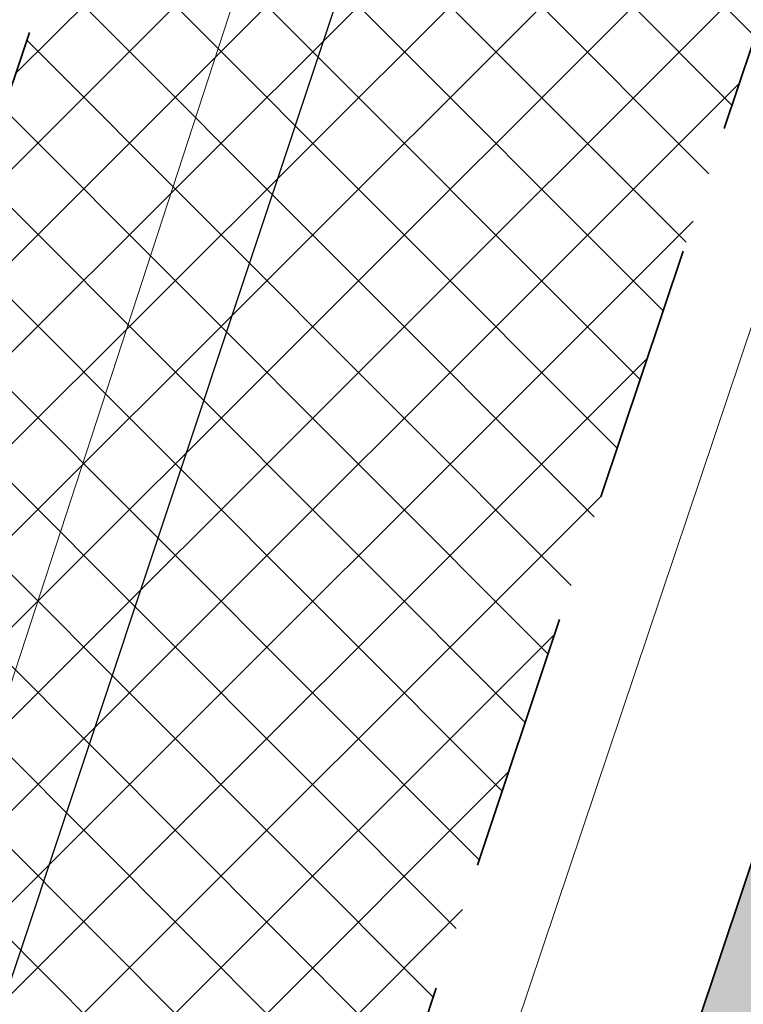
# Model space of a CAD drawing. Header units: metres. Extents: x 6599773 to 13199707, y 5688499 to 11377233.
# Tile 105 of 256: x 6599933.45 to 6599936.25, y 5688823.82 to 5688827.62. Entities that reach past the tile are written whole.
import ezdxf

# ---------------------------------------------------------------- set-up
doc = ezdxf.new("R2010")
doc.units = ezdxf.units.M
doc.header["$MEASUREMENT"] = 0
for name, pattern in [('1', [0]), ('BUG', [1.5, 1, -0.5]), ('GUK', [2, 1.5, -0.5])]:
    doc.linetypes.add(name, pattern=pattern)
for name, color, linetype, lineweight in [('_kolor chodnik', 50, '1', 0), ('_kolor zjazdy kostka', 7, '1', 0), ('_kolor ścieżka', 10, '1', 0), ('_kraweznik', 7, 'CONTINUOUS', 35), ('_obrzeze', 10, 'BUG', 35), ('AS__Nowe_granice', 140, 'CONTINUOUS', 30), ('Kontury', 90, 'GUK', 5), ('OTK_L_5', 7, 'CONTINUOUS', 5), ('OTZ_L_1', 7, 'CONTINUOUS', 5)]:
    doc.layers.add(name, color=color, linetype=linetype, lineweight=lineweight)
doc.layers.add('_kolor jezdnia', color=7, linetype='1', lineweight=0, true_color=0x00dbdb)
doc.layers.add('_kolor pobocze', color=7, linetype='1', lineweight=0, true_color=0xff66ff)
pattern_1 = [(45, (0, 0), (-0.1767766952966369, 0.1767766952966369), []), (135, (0, 0), (-0.1767766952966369, -0.1767766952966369), [])]

msp = doc.modelspace()

# ---------------------------------------------------------------- hatches: boundary and pattern name
at = {"layer": '_kolor chodnik'}
h = msp.add_hatch(dxfattribs=at)
h.set_pattern_fill('ANSI37', color=256, scale=2)
h.set_pattern_definition(pattern_1)
h.paths.add_polyline_path([(6599849.938171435, 5688542.085872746), (6599852.232147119, 5688548.938742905), (6599853.573135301, 5688548.489851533), (6599853.827082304, 5688549.248475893), (6599851.793849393, 5688549.929093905), (6599849.895278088, 5688548.982823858), (6599847.823506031, 5688542.793750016)])
edge = h.paths.add_edge_path()
edge.add_line((6600018.106075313, 5689087.454911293), (6600022.42781917, 5689091.229234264))
edge.add_line((6600022.42781917, 5689091.229234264), (6600020.233254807, 5689093.742094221))
edge.add_line((6600020.233254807, 5689093.742094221), (6600017.159471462, 5689091.057656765))
edge.add_arc((6600023.275194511, 5689085.3851404), 8.341433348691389, 137.1531559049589, 148.8016577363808)
edge.add_line((6600016.140105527, 5689089.706021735), (6600018.106075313, 5689087.454911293))
h.paths.add_polyline_path([(6600038.501784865, 5689187.592294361), (6600037.906968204, 5689187.700586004), (6600037.63829624, 5689186.224843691), (6600038.240083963, 5689186.115282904)])
h.paths.add_polyline_path([(6600069.098302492, 5689360.276020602), (6600068.321239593, 5689360.413462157), (6600068.064048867, 5689358.936495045), (6600068.836639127, 5689358.799546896)])
h.paths.add_polyline_path([(6600082.393785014, 5689362.950258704), (6600082.941124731, 5689366.103121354), (6600081.481377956, 5689366.361351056), (6600080.923159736, 5689363.210828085)])
h.paths.add_polyline_path([(6600074.022236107, 5689388.065861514), (6600072.983907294, 5689388.249860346), (6600072.723374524, 5689386.77253894), (6600073.760538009, 5689386.588865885)])
h.paths.add_polyline_path([(6600105.613104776, 5689486.405659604), (6600106.749499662, 5689489.711933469), (6600105.298891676, 5689490.233346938), (6600104.143487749, 5689486.917306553)], flags=17)
h.paths.add_polyline_path([(6600132.519778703, 5689678.737346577), (6600131.761827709, 5689678.896110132), (6600131.444670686, 5689677.429261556), (6600132.212256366, 5689677.269208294)])
h.paths.add_polyline_path([(6600156.649397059, 5689798.7449027), (6600156.48800471, 5689797.958860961), (6600157.450195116, 5689797.757316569), (6600157.615023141, 5689798.542205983)])
h.paths.add_polyline_path([(6600189.055358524, 5689948.643107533), (6600187.902868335, 5689948.884512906), (6600187.600024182, 5689947.417400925), (6600188.748131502, 5689947.176379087)])
edge = h.paths.add_edge_path()
edge.add_line((6600204.459383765, 5690032.969035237), (6600204.153258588, 5690031.227801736))
edge.add_arc((6600202.328347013, 5690027.299936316), 4.331100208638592, 41.85300125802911, 65.08011549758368, ccw=False)
edge.add_arc((6600032.90393149, 5690051.979071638), 174.020003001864, 352.8070218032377, 353.495463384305)
edge.add_arc((6600202.372679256, 5690027.343587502), 5.999999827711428, 55.12102442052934, 69.64815978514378)
edge = h.paths.add_edge_path()
edge.add_line((6600205.046027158, 5690040.265402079), (6600204.972740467, 5690038.483452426))
edge.add_arc((6600203.986269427, 5690044.401803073), 5.999999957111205, 279.4630688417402, 294.9140560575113)
edge.add_line((6600206.513819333, 5690038.960158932), (6600206.607027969, 5690041.030672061))
edge.add_arc((6600203.986269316, 5690044.401803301), 4.270000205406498, 284.3702444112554, 307.86193139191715, ccw=False)
edge = h.paths.add_edge_path()
edge.add_arc((6600203.547470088, 5690044.558759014), 6.446878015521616, 324.4350091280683, 356.2013368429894, ccw=False)
edge.add_arc((6600203.986269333, 5690044.401803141), 6.00000007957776, 323.2169970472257, 357.4193489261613)
h.paths.add_polyline_path([(6600208.910055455, 5690121.713696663), (6600208.146285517, 5690121.748120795), (6600207.125602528, 5690121.794124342), (6600209.971605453, 5690121.665851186)])
edge = h.paths.add_edge_path()
edge.add_line((6600238.769818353, 5690481.648294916), (6600240.338176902, 5690490.873746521))
edge.add_line((6600240.338176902, 5690490.873746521), (6600241.251295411, 5690510.829461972))
edge.add_line((6600241.251295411, 5690510.829461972), (6600239.524022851, 5690510.928942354))
edge.add_line((6600239.524022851, 5690510.928942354), (6600238.633343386, 5690491.167757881))
edge.add_line((6600238.633343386, 5690491.167757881), (6600234.579716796, 5690467.661262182))
edge.add_line((6600234.579716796, 5690467.661262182), (6600234.449796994, 5690464.966873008))
edge.add_arc((6600242.443669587, 5690464.607462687), 8.00194818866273, 177.4256738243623, 268.2543056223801)
edge.add_line((6600242.199903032, 5690456.609228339), (6600242.216657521, 5690457.359274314))
edge.add_line((6600242.216657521, 5690457.359274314), (6600242.305257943, 5690458.836738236))
edge.add_arc((6600242.444504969, 5690464.607952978), 5.772894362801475, 177.0298084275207, 268.6178439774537, ccw=False)
edge.add_line((6600236.679365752, 5690464.907083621), (6600236.951876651, 5690470.95443634))
edge.add_line((6600236.951876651, 5690470.95443634), (6600238.150786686, 5690478.210832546))
edge.add_line((6600238.150786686, 5690478.210832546), (6600238.769818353, 5690481.648294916))
h.paths.add_polyline_path([(6600238.769818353, 5690481.648294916), (6600238.150786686, 5690478.210832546), (6600239.670056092, 5690477.930590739), (6600240.266710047, 5690481.376366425)], flags=17)
edge = h.paths.add_edge_path()
edge.add_line((6600223.366500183, 5690460.339976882), (6600223.276803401, 5690457.948865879))
edge.add_arc((6600221.105749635, 5690465.64864014), 7.999999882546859, 285.7465040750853, 299.8464885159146)
edge.add_line((6600225.08717264, 5690458.709744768), (6600225.240084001, 5690461.623695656))
edge.add_arc((6600221.105749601, 5690465.648640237), 5.769999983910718, 293.06724420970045, 315.7681070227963, ccw=False)
edge = h.paths.add_edge_path()
edge.add_arc((6600220.025145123, 5690444.676291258), 5.77000016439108, 37.996647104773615, 59.94382588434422, ccw=False)
edge.add_line((6600224.572175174, 5690448.22839199), (6600224.817793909, 5690451.081798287))
edge.add_arc((6600220.025145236, 5690444.676291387), 7.999999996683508, 53.19588653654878, 68.15166733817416)
edge.add_line((6600223.00235276, 5690452.101669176), (6600222.91504296, 5690449.670427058))
edge = h.paths.add_edge_path()
edge.add_arc((6600221.105749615, 5690465.648640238), 7.999999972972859, 328.0222308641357, 357.0132597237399)
edge.add_line((6600229.094882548, 5690465.23180147), (6600229.218816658, 5690467.593604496))
edge.add_line((6600229.218816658, 5690467.593604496), (6600228.218919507, 5690467.645774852))
edge.add_line((6600228.218919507, 5690467.645774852), (6600227.891778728, 5690461.411918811))
h.paths.add_polyline_path([(6600200.980142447, 5690012.236744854), (6600202.31727834, 5690011.956662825), (6600202.522293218, 5690012.935421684), (6600201.182321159, 5690013.216097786)])
h.paths.add_polyline_path([(6600196.457878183, 5689983.98337835), (6600195.202332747, 5689984.246370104), (6600194.899091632, 5689982.777335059), (6600196.150355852, 5689982.515240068)])
edge = h.paths.add_edge_path()
edge.add_line((6600112.305909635, 5689517.99101877), (6600112.691041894, 5689519.807934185))
edge.add_line((6600112.691041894, 5689519.807934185), (6600113.245521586, 5689522.423769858))
edge.add_line((6600113.245521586, 5689522.423769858), (6600111.553124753, 5689522.782507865))
edge.add_line((6600111.553124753, 5689522.782507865), (6600107.405864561, 5689503.217226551))
edge.add_line((6600107.405864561, 5689503.217226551), (6600099.494506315, 5689480.361667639))
edge.add_line((6600099.494506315, 5689480.361667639), (6600099.182814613, 5689478.891218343))
edge.add_arc((6600107.008997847, 5689477.232359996), 8.000059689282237, 168.0325629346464, 257.7529108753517)
edge.add_line((6600105.311960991, 5689469.414366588), (6600105.784990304, 5689471.593619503))
edge.add_arc((6600107.008927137, 5689477.232314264), 5.769999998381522, 168.0321375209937, 257.7533362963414, ccw=False)
edge.add_line((6600101.364343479, 5689478.42879883), (6600101.647245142, 5689479.76342708))
edge.add_line((6600101.647245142, 5689479.76342708), (6600104.143487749, 5689486.917306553))
edge.add_line((6600104.143487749, 5689486.917306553), (6600105.298891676, 5689490.233346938))
edge.add_line((6600105.298891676, 5689490.233346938), (6600108.240043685, 5689498.809726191))
edge.add_line((6600108.240043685, 5689498.809726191), (6600112.305909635, 5689517.99101877))
h.paths.add_polyline_path([(6600136.009573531, 5689645.499114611), (6600138.333647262, 5689645.012304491), (6600138.661671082, 5689646.578318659), (6600134.869459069, 5689647.372651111)])
at = {"layer": '_kolor jezdnia'}
h = msp.add_hatch(dxfattribs=at)
h.set_pattern_fill('ANSI37', color=256, scale=2.2)
h.set_pattern_definition([(311.9999999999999, (0, 0), (0.2043648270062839, 0.1840109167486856), []), (41.99999999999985, (0, 0), (-0.1840109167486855, 0.2043648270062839), [])])
edge = h.paths.add_edge_path()
edge.add_line((6599833.066047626, 5688539.933393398), (6599850.649511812, 5688527.983462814))
edge.add_arc((6599857.337592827, 5688536.653968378), 10.95025544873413, 169.5012687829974, 232.3548431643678, ccw=False)
edge.add_arc((6599858.085851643, 5688536.618142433), 11.69295282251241, 162.2507788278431, 169.9967502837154, ccw=False)
edge.add_line((6599846.949484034, 5688540.182754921), (6599847.823506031, 5688542.793750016))
edge.add_line((6599847.823506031, 5688542.793750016), (6599849.895278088, 5688548.982823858))
edge.add_line((6599849.895278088, 5688548.982823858), (6599852.434748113, 5688556.56906746))
edge.add_line((6599852.434748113, 5688556.56906746), (6599928.48625871, 5688783.760284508))
edge.add_line((6599928.48625871, 5688783.760284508), (6599931.025728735, 5688791.34652811))
edge.add_line((6599931.025728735, 5688791.34652811), (6599996.657773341, 5688987.411326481))
edge.add_line((6599996.657773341, 5688987.411326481), (6599999.197243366, 5688994.997570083))
edge.add_line((6599999.197243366, 5688994.997570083), (6600021.930100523, 5689062.908193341))
edge.add_line((6600021.930100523, 5689062.908193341), (6600017.620224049, 5689067.371531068))
edge.add_line((6600017.620224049, 5689067.371531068), (6600016.714558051, 5689064.654078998))
edge.add_line((6600016.714558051, 5689064.654078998), (6600012.423620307, 5689051.835617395))
edge.add_line((6600012.423620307, 5689051.835617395), (6600009.884150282, 5689044.249373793))
edge.add_line((6600009.884150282, 5689044.249373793), (6599977.53516164, 5688947.612159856))
edge.add_line((6599977.53516164, 5688947.612159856), (6599974.995691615, 5688940.025916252))
edge.add_line((6599974.995691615, 5688940.025916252), (6599942.096912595, 5688841.746295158))
edge.add_line((6599942.096912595, 5688841.746295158), (6599939.557442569, 5688834.160051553))
edge.add_line((6599939.557442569, 5688834.160051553), (6599882.679288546, 5688664.246042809))
edge.add_line((6599882.679288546, 5688664.246042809), (6599880.139818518, 5688656.659799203))
edge.add_line((6599880.139818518, 5688656.659799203), (6599852.464543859, 5688573.984527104))
edge.add_line((6599852.464543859, 5688573.984527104), (6599842.470137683, 5688544.127903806))
edge.add_arc((6599835.706422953, 5688546.652910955), 7.219660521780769, 248.54809133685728, 339.52856074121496, ccw=False)
h.paths.add_polyline_path([(6600044.653202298, 5689172.271628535), (6600046.276244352, 5689181.431901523), (6600047.759199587, 5689189.801539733), (6600051.0603021, 5689208.432603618), (6600052.368792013, 5689215.817578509), (6600054.808584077, 5689229.587499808), (6600056.11707399, 5689236.972474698), (6600057.346666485, 5689243.912161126), (6600058.655146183, 5689251.297078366), (6600058.831439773, 5689252.292060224), (6600060.098987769, 5689259.445963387), (6600060.139929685, 5689259.677035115), (6600061.407468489, 5689266.830886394), (6600072.329030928, 5689328.470998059), (6600073.637511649, 5689335.855921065), (6600077.337304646, 5689356.73715072), (6600078.820259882, 5689365.106788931), (6600081.142794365, 5689378.214921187), (6600082.53851694, 5689386.092227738), (6600095.187867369, 5689457.483787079), (6600091.082877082, 5689465.8405575), (6600089.043088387, 5689454.328211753), (6600087.870641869, 5689447.711051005), (6600087.560133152, 5689445.958573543), (6600086.562151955, 5689440.326076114), (6600082.433200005, 5689417.022719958), (6600080.95024477, 5689408.65308175), (6600077.202698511, 5689387.502337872), (6600075.719743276, 5689379.132699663), (6600073.469199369, 5689366.430874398), (6600071.986244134, 5689358.061236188), (6600069.986864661, 5689346.776955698), (6600068.591142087, 5689338.899649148), (6600065.559290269, 5689321.78820693), (6600064.163567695, 5689313.91090038), (6600059.719426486, 5689288.828650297), (6600058.323703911, 5689280.951343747), (6600057.563846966, 5689276.662793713), (6600056.168124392, 5689268.785487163), (6600054.804920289, 5689261.091711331), (6600053.409197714, 5689253.214404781), (6600053.264817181, 5689252.399536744), (6600051.869094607, 5689244.522230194), (6600051.183555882, 5689240.653124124), (6600049.787833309, 5689232.775817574), (6600046.593849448, 5689214.749319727), (6600045.198126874, 5689206.872013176), (6600044.41754409, 5689202.466488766), (6600042.934588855, 5689194.096850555), (6600036.429952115, 5689157.38538759), (6600034.94699688, 5689149.01574938), (6600030.579776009, 5689124.367629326), (6600027.529365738, 5689107.151445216), (6600024.895072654, 5689094.014582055), (6600030.583685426, 5689094.264316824), (6600032.945013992, 5689106.191885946), (6600043.170247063, 5689163.901990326)])
edge = h.paths.add_edge_path()
edge.add_line((6600111.106812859, 5689535.144351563), (6600111.256844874, 5689535.85214863))
edge.add_line((6600111.256844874, 5689535.85214863), (6600112.915748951, 5689543.678261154))
edge.add_line((6600112.915748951, 5689543.678261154), (6600117.304772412, 5689564.384094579))
edge.add_line((6600117.304772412, 5689564.384094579), (6600119.067357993, 5689572.699339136))
edge.add_line((6600119.067357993, 5689572.699339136), (6600120.087667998, 5689577.512794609))
edge.add_line((6600120.087667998, 5689577.512794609), (6600121.64289057, 5689584.849775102))
edge.add_line((6600121.64289057, 5689584.849775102), (6600128.436769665, 5689616.900852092))
edge.add_line((6600128.436769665, 5689616.900852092), (6600129.991992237, 5689624.237832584))
edge.add_line((6600129.991992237, 5689624.237832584), (6600132.660554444, 5689636.827148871))
edge.add_line((6600132.660554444, 5689636.827148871), (6600133.208838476, 5689639.444704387))
edge.add_line((6600133.208838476, 5689639.444704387), (6600134.848957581, 5689647.274775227))
edge.add_line((6600134.848957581, 5689647.274775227), (6600138.97649476, 5689666.979995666))
edge.add_line((6600138.97649476, 5689666.979995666), (6600140.51410642, 5689674.320687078))
edge.add_line((6600140.51410642, 5689674.320687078), (6600145.209128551, 5689696.735129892))
edge.add_line((6600145.209128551, 5689696.735129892), (6600146.746740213, 5689704.075821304))
edge.add_line((6600146.746740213, 5689704.075821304), (6600151.462308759, 5689726.588354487))
edge.add_line((6600151.462308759, 5689726.588354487), (6600152.999920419, 5689733.929045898))
edge.add_line((6600152.999920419, 5689733.929045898), (6600155.244070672, 5689744.642813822))
edge.add_line((6600155.244070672, 5689744.642813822), (6600156.781682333, 5689751.983505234))
edge.add_line((6600156.781682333, 5689751.983505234), (6600161.635515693, 5689775.156126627))
edge.add_line((6600161.635515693, 5689775.156126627), (6600163.378142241, 5689783.475576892))
edge.add_line((6600163.378142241, 5689783.475576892), (6600163.850769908, 5689785.731942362))
edge.add_line((6600163.850769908, 5689785.731942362), (6600167.028500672, 5689800.90270461))
edge.add_line((6600167.028500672, 5689800.90270461), (6600179.490888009, 5689860.399222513))
edge.add_line((6600179.490888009, 5689860.399222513), (6600181.233514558, 5689868.718672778))
edge.add_line((6600181.233514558, 5689868.718672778), (6600181.84713393, 5689871.648144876))
edge.add_line((6600181.84713393, 5689871.648144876), (6600183.38474559, 5689878.988836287))
edge.add_line((6600183.38474559, 5689878.988836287), (6600184.935818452, 5689886.393792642))
edge.add_line((6600184.935818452, 5689886.393792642), (6600186.575937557, 5689894.223863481))
edge.add_line((6600186.575937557, 5689894.223863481), (6600194.051338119, 5689929.912074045))
edge.add_line((6600194.051338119, 5689929.912074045), (6600195.691457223, 5689937.742144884))
edge.add_line((6600195.691457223, 5689937.742144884), (6600202.915799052, 5689972.231779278))
edge.add_line((6600202.915799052, 5689972.231779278), (6600204.555918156, 5689980.061850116))
edge.add_line((6600204.555918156, 5689980.061850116), (6600206.062781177, 5689987.255744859))
edge.add_line((6600206.062781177, 5689987.255744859), (6600207.702900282, 5689995.085815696))
edge.add_line((6600207.702900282, 5689995.085815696), (6600210.232559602, 5690007.162628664))
edge.add_line((6600210.232559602, 5690007.162628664), (6600211.694938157, 5690014.144150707))
edge.add_arc((6600028.177652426, 5690052.584442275), 187.5000004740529, 348.1696294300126, 357.4195276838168)
edge.add_line((6600215.487522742, 5690044.142720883), (6600208.310270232, 5690026.480446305))
edge.add_arc((6600032.903933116, 5690051.97907145), 177.2500013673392, 348.1696294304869, 351.7289130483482, ccw=False)
edge.add_line((6600206.38894146, 5690015.640182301), (6600205.966941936, 5690013.625519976))
edge.add_line((6600205.966941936, 5690013.625519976), (6600204.326822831, 5690005.795449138))
edge.add_line((6600204.326822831, 5690005.795449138), (6600197.076961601, 5689971.183982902))
edge.add_line((6600197.076961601, 5689971.183982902), (6600195.334335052, 5689962.864532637))
edge.add_line((6600195.334335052, 5689962.864532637), (6600193.44722506, 5689953.855305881))
edge.add_line((6600193.44722506, 5689953.855305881), (6600191.909227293, 5689946.512771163))
edge.add_line((6600191.909227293, 5689946.512771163), (6600185.49684423, 5689915.899498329))
edge.add_line((6600185.49684423, 5689915.899498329), (6600183.856521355, 5689908.068454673))
edge.add_line((6600183.856521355, 5689908.068454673), (6600182.066605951, 5689899.523243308))
edge.add_line((6600182.066605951, 5689899.523243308), (6600180.32407057, 5689891.204228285))
edge.add_line((6600180.32407057, 5689891.204228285), (6600174.320344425, 5689862.541919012))
edge.add_line((6600174.320344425, 5689862.541919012), (6600172.577809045, 5689854.222903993))
edge.add_line((6600172.577809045, 5689854.222903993), (6600163.663810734, 5689811.666703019))
edge.add_line((6600163.663810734, 5689811.666703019), (6600162.023782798, 5689803.837067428))
edge.add_line((6600162.023782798, 5689803.837067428), (6600160.924220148, 5689798.587659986))
edge.add_line((6600160.924220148, 5689798.587659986), (6600159.279208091, 5689790.734229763))
edge.add_line((6600159.279208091, 5689790.734229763), (6600157.107250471, 5689780.365115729))
edge.add_line((6600157.107250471, 5689780.365115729), (6600155.462238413, 5689772.511685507))
edge.add_line((6600155.462238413, 5689772.511685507), (6600153.380318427, 5689762.572418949))
edge.add_line((6600153.380318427, 5689762.572418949), (6600151.735124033, 5689754.718118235))
edge.add_line((6600151.735124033, 5689754.718118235), (6600148.586504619, 5689739.686336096))
edge.add_line((6600148.586504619, 5689739.686336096), (6600146.885007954, 5689731.563243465))
edge.add_line((6600146.885007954, 5689731.563243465), (6600141.75088822, 5689707.052510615))
edge.add_line((6600141.75088822, 5689707.052510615), (6600140.110896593, 5689699.223048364))
edge.add_line((6600140.110896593, 5689699.223048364), (6600133.483561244, 5689667.583574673))
edge.add_line((6600133.483561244, 5689667.583574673), (6600131.860394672, 5689659.834436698))
edge.add_line((6600131.860394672, 5689659.834436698), (6600131.740984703, 5689659.26436315))
edge.add_line((6600131.740984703, 5689659.26436315), (6600130.117814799, 5689651.515209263))
edge.add_line((6600130.117814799, 5689651.515209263), (6600127.278733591, 5689637.961189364))
edge.add_line((6600127.278733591, 5689637.961189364), (6600126.924568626, 5689636.290366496))
edge.add_line((6600126.924568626, 5689636.290366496), (6600125.166244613, 5689627.995226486))
edge.add_line((6600125.166244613, 5689627.995226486), (6600118.009503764, 5689594.232298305))
edge.add_line((6600118.009503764, 5689594.232298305), (6600116.251179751, 5689585.937158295))
edge.add_line((6600116.251179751, 5689585.937158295), (6600113.665314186, 5689573.737975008))
edge.add_line((6600113.665314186, 5689573.737975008), (6600111.898534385, 5689565.402943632))
edge.add_line((6600111.898534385, 5689565.402943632), (6600104.889982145, 5689532.33911599))
edge.add_line((6600104.889982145, 5689532.33911599), (6600103.226635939, 5689524.492047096))
edge.add_line((6600103.226635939, 5689524.492047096), (6600096.623876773, 5689493.342605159))
edge.add_line((6600096.623876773, 5689493.342605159), (6600094.968986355, 5689485.53542763))
edge.add_line((6600094.968986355, 5689485.53542763), (6600094.300101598, 5689482.379870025))
edge.add_line((6600094.300101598, 5689482.379870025), (6600099.182814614, 5689478.891218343))
edge.add_line((6600099.182814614, 5689478.891218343), (6600099.494506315, 5689480.361667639))
edge.add_line((6600099.494506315, 5689480.361667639), (6600111.106812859, 5689535.144351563))
edge = h.paths.add_edge_path()
edge.add_arc((6600239.213891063, 5690851.4003676), 10.0000000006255, -2.8342403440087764, 76.13703556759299, ccw=False)
edge.add_line((6600249.201658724, 5690850.905901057), (6600249.082723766, 5690848.503524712))
edge.add_line((6600249.082723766, 5690848.503524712), (6600247.016487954, 5690806.767468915))
edge.add_line((6600247.016487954, 5690806.767468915), (6600246.092398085, 5690789.152178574))
edge.add_line((6600246.092398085, 5690789.152178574), (6600233.768116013, 5690572.015170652))
edge.add_line((6600233.768116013, 5690572.015170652), (6600228.959056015, 5690465.29620206))
edge.add_line((6600228.959056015, 5690465.29620206), (6600234.588724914, 5690465.017134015))
edge.add_line((6600234.588724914, 5690465.017134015), (6600239.26254019, 5690571.767576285))
edge.add_line((6600239.26254019, 5690571.767576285), (6600252.505038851, 5690806.400146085))
edge.add_line((6600252.505038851, 5690806.400146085), (6600254.569211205, 5690848.094521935))
edge.add_arc((6600262.559425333, 5690847.6989487), 7.999999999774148, 76.13703557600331, 177.1657596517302, ccw=False)
edge.add_line((6600264.476229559, 5690855.465921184), (6600241.609896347, 5690861.109083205))
edge = h.paths.add_edge_path()
edge.add_line((6600250.031475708, 5690451.625307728), (6600250.231741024, 5690455.772579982))
edge.add_line((6600250.231741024, 5690455.772579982), (6600246.257763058, 5690456.417303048))
edge.add_line((6600246.257763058, 5690456.417303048), (6600242.171761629, 5690456.61060902))
edge.add_arc((6600242.563100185, 5690464.586983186), 7.985968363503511, 176.9123644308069, 267.1911945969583, ccw=False)
edge.add_line((6600234.588724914, 5690465.017134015), (6600228.959056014, 5690465.29620206))
edge.add_arc((6600220.965133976, 5690465.657286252), 8.002072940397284, 267.8289300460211, 357.413716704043, ccw=False)
edge.add_line((6600220.661989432, 5690457.660957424), (6600212.406915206, 5690458.119572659))
edge.add_line((6600212.406915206, 5690458.119572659), (6600208.431872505, 5690457.817501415))
edge.add_line((6600208.431872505, 5690457.817501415), (6600208.233912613, 5690454.548331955))
edge.add_line((6600208.233912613, 5690454.548331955), (6600212.129565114, 5690453.127270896))
edge.add_line((6600212.129565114, 5690453.127270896), (6600218.640548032, 5690452.76554962))
edge.add_line((6600218.640548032, 5690452.76554962), (6600216.486747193, 5690452.885205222))
edge.add_line((6600216.486747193, 5690452.885205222), (6600220.46890539, 5690452.663974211))
edge.add_arc((6600220.025145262, 5690444.676291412), 7.999999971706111, -0.3386579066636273, 86.8201700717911, ccw=False)
edge.add_line((6600228.025005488, 5690444.629006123), (6600227.803602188, 5690439.649256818))
edge.add_line((6600227.803602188, 5690439.649256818), (6600226.885525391, 5690435.936828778))
edge.add_line((6600226.885525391, 5690435.936828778), (6600225.534849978, 5690405.967249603))
edge.add_line((6600225.534849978, 5690405.967249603), (6600226.115199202, 5690402.187514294))
edge.add_line((6600226.115199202, 5690402.187514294), (6600213.445139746, 5690121.008786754))
edge.add_line((6600213.445139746, 5690121.008786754), (6600213.352800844, 5690118.960058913))
edge.add_line((6600213.352800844, 5690118.960058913), (6600209.980184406, 5690044.131649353))
edge.add_arc((6600203.986269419, 5690044.401803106), 5.999999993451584, 257.4162346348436, 357.41934921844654, ccw=False)
edge.add_line((6600202.679069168, 5690038.545931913), (6600201.589735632, 5690033.666039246))
edge.add_line((6600201.589735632, 5690033.666039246), (6600203.67987942, 5690033.199458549))
edge.add_arc((6600202.372679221, 5690027.343587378), 5.999999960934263, -8.27108729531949, 77.41623506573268, ccw=False)
edge.add_line((6600208.310270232, 5690026.480446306), (6600215.487522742, 5690044.142720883))
edge.add_line((6600215.487522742, 5690044.142720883), (6600216.199687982, 5690059.944661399))
edge.add_line((6600216.199687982, 5690059.944661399), (6600216.537356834, 5690067.437056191))
edge.add_line((6600216.537356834, 5690067.437056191), (6600223.893528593, 5690230.66011469))
edge.add_line((6600223.893528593, 5690230.66011469), (6600224.231197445, 5690238.152509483))
edge.add_line((6600224.231197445, 5690238.152509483), (6600233.507835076, 5690443.987992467))
edge.add_arc((6600241.499722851, 5690443.627812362), 7.999999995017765, 87.29208981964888, 177.4195277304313, ccw=False)
edge.add_line((6600241.877677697, 5690451.618879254), (6600246.021541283, 5690451.422886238))
edge.add_line((6600246.021541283, 5690451.422886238), (6600246.427694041, 5690451.443388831))
edge.add_line((6600246.427694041, 5690451.443388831), (6600246.793970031, 5690451.461878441))
edge.add_line((6600246.793970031, 5690451.461878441), (6600250.031475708, 5690451.625307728))
edge = h.paths.add_edge_path()
edge.add_line((6600007.33756506, 5689086.20374581), (6600006.980466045, 5689080.740822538))
edge.add_line((6600006.980466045, 5689080.740822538), (6600007.229745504, 5689080.720859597))
edge.add_line((6600007.229745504, 5689080.720859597), (6600008.093335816, 5689080.601653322))
edge.add_line((6600008.093335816, 5689080.601653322), (6600008.702681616, 5689080.53831051))
edge.add_arc((6600008.140193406, 5689070.554142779), 9.999999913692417, -18.557800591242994, 86.77547804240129, ccw=False)
edge.add_line((6600017.620224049, 5689067.371531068), (6600021.930100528, 5689062.908193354))
edge.add_arc((6599734.83819726, 5689159.011261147), 302.7499967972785, 341.4922000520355, 343.8640860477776)
edge.add_arc((6600034.895369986, 5689072.315877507), 9.581213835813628, 98.63328270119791, 164.5273290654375, ccw=False)
edge.add_line((6600033.457137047, 5689081.788529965), (6600033.832640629, 5689081.798737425))
edge.add_line((6600033.832640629, 5689081.798737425), (6600034.422462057, 5689082.05700874))
edge.add_line((6600034.422462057, 5689082.05700874), (6600036.833623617, 5689082.139040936))
edge.add_line((6600036.833623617, 5689082.139040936), (6600036.730225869, 5689087.148851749))
edge.add_line((6600036.730225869, 5689087.148851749), (6600036.579860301, 5689087.134303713))
edge.add_arc((6600036.479565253, 5689093.136286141), 6.002820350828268, 169.1687651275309, 270.9573417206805, ccw=False)
edge.add_line((6600030.583685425, 5689094.264316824), (6600024.895072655, 5689094.014582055))
edge.add_arc((6600015.200558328, 5689096.162123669), 9.929528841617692, 271.0943432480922, 347.5094668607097, ccw=False)
edge.add_arc((6600014.909438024, 5689089.646776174), 3.446070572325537, 264.4236009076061, 278.0194998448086, ccw=False)
edge.add_line((6600014.574573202, 5689086.217014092), (6600014.299554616, 5689086.232508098))
edge.add_line((6600014.299554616, 5689086.232508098), (6600010.474232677, 5689086.448019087))
edge.add_line((6600010.474232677, 5689086.448019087), (6600007.33756506, 5689086.20374581))
edge = h.paths.add_edge_path()
edge.add_line((6600105.490725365, 5689463.953528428), (6600106.927559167, 5689464.047234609))
edge.add_line((6600106.927559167, 5689464.047234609), (6600107.835, 5689468.66))
edge.add_line((6600107.835, 5689468.66), (6600105.311960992, 5689469.414366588))
edge.add_arc((6600107.008997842, 5689477.232359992), 8.000059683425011, 168.0325628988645, 257.7529109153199, ccw=False)
edge.add_line((6600099.182814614, 5689478.891218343), (6600094.300101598, 5689482.379870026))
edge.add_arc((6600586.245114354, 5689378.10423892), 502.8750369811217, 168.032376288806, 169.9522165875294)
edge.add_line((6600091.082877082, 5689465.8405575), (6600095.187867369, 5689457.483787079))
edge.add_arc((6600103.06517392, 5689456.088064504), 8.000000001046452, 77.7533362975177, 169.9524553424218, ccw=False)
edge.add_line((6600104.762140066, 5689463.906012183), (6600105.490725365, 5689463.953528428))
at = {"layer": '_kolor pobocze'}
h = msp.add_hatch(dxfattribs=at)
h.set_pattern_fill('ANSI37', color=256, scale=2)
h.set_pattern_definition(pattern_1)
edge = h.paths.add_edge_path()
edge.add_line((6600035.926965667, 5689101.56944285), (6600036.046865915, 5689102.311543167))
edge.add_arc((6600058.171848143, 5689233.778275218), 133.3154772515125, 259.4578941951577, 260.4470163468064, ccw=False)
edge.add_line((6600033.780707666, 5689102.713067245), (6600032.142559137, 5689101.847662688))
edge.add_arc((6599734.838175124, 5689159.011266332), 302.7500195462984, 347.6801154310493, 349.11639019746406, ccw=False)
edge.add_arc((6600036.478170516, 5689093.133441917), 6.000000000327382, 167.68011541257, 271.5571101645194)
edge.add_line((6600036.64121064, 5689087.1356575), (6600036.730491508, 5689087.137804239))
edge.add_line((6600036.730491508, 5689087.137804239), (6600036.71246321, 5689087.887583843))
edge.add_line((6600036.71246321, 5689087.887583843), (6600036.559840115, 5689087.884077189))
edge.add_arc((6600036.482532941, 5689093.14290691), 5.259397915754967, 170.6455005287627, 270.84221319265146, ccw=False)
edge.add_arc((6600545.796425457, 5688991.216220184), 524.6691769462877, 167.9170060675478, 168.7028219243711, ccw=False)
edge.add_line((6600032.751078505, 5689101.044345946), (6600034.011432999, 5689101.917298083))
edge.add_line((6600034.011432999, 5689101.917298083), (6600035.926965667, 5689101.56944285))
edge = h.paths.add_edge_path()
edge.add_line((6600002.828843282, 5688994.032881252), (6600003.066918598, 5688994.744091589))
edge.add_line((6600003.066918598, 5688994.744091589), (6600001.227880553, 5688995.359703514))
edge.add_line((6600001.227880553, 5688995.359703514), (6600000.55876659, 5688996.702196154))
edge.add_line((6600000.55876659, 5688996.702196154), (6600022.641310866, 5689062.67011804))
edge.add_arc((6599734.83819395, 5689159.011262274), 303.5000002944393, 341.4922000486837, 343.8640860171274)
edge.add_arc((6600035.267451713, 5689072.092773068), 9.250000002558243, 91.55711016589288, 163.8640860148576, ccw=False)
edge.add_line((6600035.016098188, 5689081.339357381), (6600036.868703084, 5689081.389717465))
edge.add_line((6600036.868703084, 5689081.389717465), (6600036.850674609, 5689082.139504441))
edge.add_line((6600036.850674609, 5689082.139504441), (6600034.995718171, 5689082.089080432))
edge.add_arc((6600035.267451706, 5689072.092773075), 9.999999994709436, 91.55711014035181, 163.8640860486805)
edge.add_arc((6599734.838192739, 5689159.011262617), 302.7500015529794, 341.4922000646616, 343.8640860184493, ccw=False)
edge.add_line((6600021.930100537, 5689062.908193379), (6599999.748942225, 5688996.6456785))
edge.add_line((6599999.748942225, 5688996.6456785), (6600000.695212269, 5688994.747107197))
edge.add_line((6600000.695212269, 5688994.747107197), (6600002.828843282, 5688994.032881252))
h.paths.add_polyline_path([(6599971.7492186, 5688907.297112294), (6599971.084233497, 5688908.631320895), (6599997.822068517, 5688988.526766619), (6599999.164561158, 5688989.195880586), (6600001.003599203, 5688988.580268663), (6600001.241674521, 5688989.291479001), (6599999.108043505, 5688990.005704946), (6599997.2094722, 5688989.059434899), (6599970.270280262, 5688908.583087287), (6599971.216550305, 5688906.684515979), (6599973.350181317, 5688905.970290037), (6599973.588256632, 5688906.681500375)])
h.paths.add_polyline_path([(6599932.504667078, 5688790.060553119), (6599931.835553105, 5688791.403045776), (6599968.343406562, 5688900.4641754), (6599969.685899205, 5688901.133289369), (6599971.524937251, 5688900.517677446), (6599971.763012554, 5688901.228887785), (6599969.629381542, 5688901.94311373), (6599967.730810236, 5688900.996843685), (6599931.025728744, 5688791.34652811), (6599931.971998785, 5688789.447956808), (6599933.988392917, 5688788.772975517), (6599934.226774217, 5688789.484136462)])
at = {"layer": '_kolor zjazdy kostka'}
h = msp.add_hatch(dxfattribs=at)
h.set_pattern_fill('ANSI37', color=256, scale=2)
h.set_pattern_definition(pattern_1)
h.paths.add_polyline_path([(6600244.137440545, 5690813.934732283), (6600242.369522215, 5690814.022127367), (6600242.097568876, 5690808.528921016), (6600243.865482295, 5690808.44142671)])
h.paths.add_polyline_path([(6600247.012128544, 5690806.679412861), (6600247.44273645, 5690815.377295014), (6600247.393289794, 5690814.378518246), (6600247.113277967, 5690808.722537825)])
h.paths.add_polyline_path([(6600242.297085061, 5690788.088808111), (6600240.958726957, 5690788.155683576), (6600240.648818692, 5690782.664569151), (6600241.987258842, 5690782.599147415)])
h.paths.add_polyline_path([(6600245.558275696, 5690780.919298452), (6600246.037231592, 5690789.405686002), (6600244.985820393, 5690788.453468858), (6600244.612601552, 5690781.981345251)])
h.paths.add_polyline_path([(6600241.348405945, 5690723.711515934), (6600242.272017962, 5690722.691689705), (6600242.749709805, 5690731.155680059), (6600241.698138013, 5690730.203317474), (6600241.472690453, 5690726.27550499)])
h.paths.add_polyline_path([(6600225.772794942, 5690394.589141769), (6600224.731429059, 5690393.637598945), (6600224.461246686, 5690387.644646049), (6600225.412923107, 5690386.603142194)])
h.paths.add_polyline_path([(6600223.012390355, 5690333.280720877), (6600223.372595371, 5690341.272607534), (6600222.32835346, 5690340.318436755), (6600222.058239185, 5690334.324941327)])
h.paths.add_polyline_path([(6600215.496388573, 5690166.390602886), (6600215.856593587, 5690174.382489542), (6600214.812834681, 5690173.428760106), (6600214.542018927, 5690167.435062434)])
h.paths.add_polyline_path([(6600212.446537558, 5690121.053392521), (6600213.399499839, 5690120.010473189), (6600213.788744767, 5690128.503024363), (6600212.745135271, 5690127.54943145)])
h.paths.add_polyline_path([(6600209.977420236, 5690121.665589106), (6600210.225142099, 5690127.162117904), (6600207.346107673, 5690127.291879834), (6600207.119593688, 5690121.794395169)])
h.paths.add_polyline_path([(6600207.950178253, 5690070.725854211), (6600204.880846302, 5690070.828947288), (6600204.643784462, 5690065.333808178), (6600207.702521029, 5690065.204598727)])
h.paths.add_polyline_path([(6600200.981479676, 5690012.236464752), (6600199.969248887, 5690007.339980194), (6600201.282587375, 5690007.064882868), (6600202.31726072, 5690011.956666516)])
h.paths.add_polyline_path([(6600193.613960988, 5689970.406358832), (6600192.398010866, 5689970.660657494), (6600191.286205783, 5689965.274578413), (6600192.486379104, 5689965.023185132)])
h.paths.add_polyline_path([(6600189.061271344, 5689948.671423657), (6600189.984133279, 5689953.050774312), (6600188.818902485, 5689953.32186217), (6600187.908781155, 5689948.91282903)])
h.paths.add_polyline_path([(6600180.976201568, 5689915.317449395), (6600179.952861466, 5689910.421322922), (6600181.008474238, 5689910.200199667), (6600182.033843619, 5689915.09540201)])
h.paths.add_polyline_path([(6600176.508279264, 5689893.538690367), (6600177.476023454, 5689893.335973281), (6600178.603605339, 5689898.719146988), (6600177.636002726, 5689898.922290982)])
h.paths.add_polyline_path([(6600179.28182965, 5689859.401159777), (6600180.522246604, 5689860.211927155), (6600181.057490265, 5689860.561775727), (6600183.598022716, 5689860.029600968), (6600184.726606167, 5689865.412570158), (6600182.186324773, 5689865.943033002), (6600181.604764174, 5689866.832779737), (6600181.024456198, 5689867.720610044)])
h.paths.add_polyline_path([(6600160.20081012, 5689810.862606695), (6600159.232772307, 5689811.065842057), (6600158.207991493, 5689806.171529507), (6600159.17573568, 5689805.968812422)])
h.paths.add_polyline_path([(6600156.493917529, 5689797.987177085), (6600155.463416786, 5689793.068691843), (6600156.431160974, 5689792.865974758), (6600157.461419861, 5689797.784520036)])
edge = h.paths.add_edge_path()
edge.add_arc((6600173.111981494, 5689800.679690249), 5.999999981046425, 204.6731153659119, 239.5411154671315, ccw=False)
edge.add_arc((6600173.162096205, 5689800.685330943), 6.047914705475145, 168.3203586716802, 204.5234866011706, ccw=False)
edge.add_line((6600167.239404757, 5689801.909666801), (6600163.65166784, 5689784.781499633))
edge.add_arc((6600169.524220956, 5689783.551410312), 5.999999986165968, 139.2146049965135, 168.1696294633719, ccw=False)
edge.add_arc((6600169.524220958, 5689783.551410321), 5.999999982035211, 96.80962310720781, 139.2146050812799, ccw=False)
edge.add_line((6600168.81279652, 5689789.509083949), (6600170.070461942, 5689795.507731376))
h.paths.add_polyline_path([(6600163.526364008, 5689776.866746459), (6600166.051243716, 5689776.337874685), (6600167.179826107, 5689781.720838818), (6600164.653945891, 5689782.24992016), (6600163.941148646, 5689783.340449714), (6600163.493329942, 5689784.025580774), (6600161.750703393, 5689775.706130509), (6600162.438017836, 5689776.155376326)])
h.paths.add_polyline_path([(6600152.614191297, 5689774.643430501), (6600153.639138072, 5689779.536616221), (6600152.646757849, 5689779.74492896), (6600151.646447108, 5689774.846147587)])
h.paths.add_polyline_path([(6600150.121074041, 5689767.466820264), (6600148.177624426, 5689758.167954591), (6600149.115997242, 5689757.971390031), (6600151.066362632, 5689767.268392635)])
h.paths.add_polyline_path([(6600142.970741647, 5689739.332500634), (6600141.888449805, 5689734.142420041), (6600144.036614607, 5689733.695518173), (6600145.123068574, 5689738.882330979)])
h.paths.add_polyline_path([(6600136.256357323, 5689701.052153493), (6600137.154085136, 5689700.864096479), (6600138.287960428, 5689706.274871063), (6600137.38649247, 5689706.464182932)])
h.paths.add_polyline_path([(6600130.081494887, 5689667.099389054), (6600129.212847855, 5689667.281639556), (6600128.083282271, 5689661.898895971), (6600128.953953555, 5689661.716447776)])
h.paths.add_polyline_path([(6600128.397394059, 5689659.030340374), (6600127.554144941, 5689659.207226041), (6600126.493408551, 5689653.810049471), (6600127.269860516, 5689653.647397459)])
h.paths.add_polyline_path([(6600134.990411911, 5689640.633636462), (6600137.30714639, 5689640.148363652), (6600138.339560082, 5689645.040620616), (6600136.015486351, 5689645.500958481), (6600135.435178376, 5689646.388788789), (6600134.8548704, 5689647.276619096), (6600133.214751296, 5689639.446548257), (6600134.102581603, 5689640.026856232)])
h.paths.add_polyline_path([(6600122.164164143, 5689634.294831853), (6600121.024067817, 5689628.914244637), (6600122.015114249, 5689628.705875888), (6600123.155614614, 5689634.086346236)])
h.paths.add_polyline_path([(6600114.542075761, 5689593.450769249), (6600113.493359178, 5689593.398339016), (6600112.364315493, 5689588.045694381), (6600113.29076438, 5689587.547532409)])
h.paths.add_polyline_path([(6600110.194543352, 5689572.941097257), (6600109.207819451, 5689573.148880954), (6600108.06771793, 5689567.768269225), (6600109.050143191, 5689567.53521504)])
h.paths.add_polyline_path([(6600119.083213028, 5689565.540446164), (6600119.089125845, 5689565.542290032), (6600121.462438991, 5689565.065690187), (6600122.598093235, 5689570.447168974), (6600120.229622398, 5689570.949214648), (6600119.651446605, 5689571.8119627), (6600119.073270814, 5689572.72765526), (6600117.310757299, 5689564.412754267)])
h.paths.add_polyline_path([(6600101.698666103, 5689532.937884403), (6600100.730666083, 5689533.141679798), (6600099.694214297, 5689528.250234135), (6600100.669121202, 5689528.045267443)])
h.paths.add_polyline_path([(6600094.06402112, 5689496.827028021), (6600093.080194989, 5689497.033910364), (6600092.036590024, 5689492.143967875), (6600093.038865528, 5689491.933250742)])
h.paths.add_polyline_path([(6600083.709836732, 5689453.749808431), (6600082.738586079, 5689448.336231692), (6600084.647281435, 5689448.027407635), (6600085.606840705, 5689453.416583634)])
h.paths.add_polyline_path([(6600084.434394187, 5689446.825895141), (6600083.731191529, 5689446.921126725), (6600082.928047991, 5689442.491821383), (6600083.649300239, 5689442.394910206)])
h.paths.add_polyline_path([(6600078.04194071, 5689410.721110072), (6600078.996952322, 5689416.137564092), (6600078.0548333, 5689416.304853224), (6600077.111232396, 5689410.886043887)])
h.paths.add_polyline_path([(6600072.911565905, 5689386.768652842), (6600071.96046622, 5689381.312635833), (6600072.800073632, 5689381.163221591), (6600073.76645083, 5689386.590709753)])
h.paths.add_polyline_path([(6600082.887400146, 5689379.432062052), (6600085.278102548, 5689379.034943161), (6600086.160383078, 5689383.956496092), (6600083.759726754, 5689384.355378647), (6600083.152078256, 5689385.224725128), (6600082.544429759, 5689386.094071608), (6600081.148707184, 5689378.216765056), (6600082.018053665, 5689378.824413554)])
h.paths.add_polyline_path([(6600080.731401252, 5689363.247695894), (6600080.041469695, 5689363.369939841), (6600079.433821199, 5689364.239286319), (6600078.8261727, 5689365.108632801), (6600077.343217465, 5689356.73899459), (6600078.212563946, 5689357.346643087), (6600079.081910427, 5689357.954291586), (6600081.429189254, 5689357.564866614), (6600082.388748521, 5689362.980514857)])
h.paths.add_polyline_path([(6600069.104215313, 5689360.304336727), (6600070.063917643, 5689365.720487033), (6600069.2708267, 5689365.861009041), (6600068.327152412, 5689360.441778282)])
h.paths.add_polyline_path([(6600066.55061698, 5689345.891799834), (6600065.546169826, 5689346.069805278), (6600064.677796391, 5689341.145792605), (6600065.678290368, 5689340.968483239)])
h.paths.add_polyline_path([(6600061.138656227, 5689321.077501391), (6600060.270282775, 5689316.15348863), (6600061.250715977, 5689315.979734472), (6600062.127590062, 5689320.902245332)])
h.paths.add_polyline_path([(6600055.325252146, 5689288.11325564), (6600054.456878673, 5689283.189242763), (6600055.410852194, 5689283.020177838), (6600056.28317863, 5689287.917022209)])
h.paths.add_polyline_path([(6600048.045675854, 5689182.819289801), (6600050.371939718, 5689182.407116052), (6600051.314445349, 5689187.67761207), (6600048.980409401, 5689188.064690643), (6600048.372760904, 5689188.934037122), (6600047.765112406, 5689189.803383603), (6600046.306982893, 5689181.603992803), (6600046.972918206, 5689182.069462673)])
h.paths.add_polyline_path([(6600040.943690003, 5689201.374141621), (6600039.339175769, 5689201.66987967), (6600038.429882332, 5689196.244216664), (6600039.984130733, 5689195.958493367)])
h.paths.add_polyline_path([(6600032.993704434, 5689156.473759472), (6600032.278185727, 5689156.600537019), (6600031.299242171, 5689151.188930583), (6600032.034145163, 5689151.058111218)])
h.paths.add_polyline_path([(6600026.309179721, 5689123.603833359), (6600025.417362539, 5689118.683970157), (6600026.271201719, 5689118.532684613), (6600027.143528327, 5689123.456001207)])
h.paths.add_polyline_path([(6600013.302986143, 5689054.462576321), (6600015.84245617, 5689062.048819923), (6600014.576741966, 5689061.417973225), (6600012.672139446, 5689055.728290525)])
h.paths.add_polyline_path([(6599974.547216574, 5688938.686171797), (6599977.086686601, 5688946.272415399), (6599975.820972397, 5688945.641568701), (6599973.916369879, 5688939.951886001)])
h.paths.add_polyline_path([(6599942.102825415, 5688841.748139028), (6599940.837111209, 5688841.117292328), (6599938.932508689, 5688835.427609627), (6599939.563355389, 5688834.161895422)])
h.paths.add_polyline_path([(6599882.685201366, 5688664.247886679), (6599881.419487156, 5688663.617039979), (6599879.514884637, 5688657.927357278), (6599880.145731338, 5688656.661643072)])
h.paths.add_polyline_path([(6599851.799762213, 5688549.930937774), (6599853.832995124, 5688549.250319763), (6599855.420163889, 5688553.991722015), (6599853.386930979, 5688554.672340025), (6599852.913795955, 5688555.621625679), (6599852.440660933, 5688556.570911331), (6599849.901190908, 5688548.984667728)])
h.paths.add_polyline_path([(6600233.581687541, 5690586.458647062), (6600234.520016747, 5690585.337735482), (6600234.976631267, 5690593.42826699), (6600233.922640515, 5690592.499827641)])
h.paths.add_polyline_path([(6600231.728371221, 5690526.750719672), (6600230.676277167, 5690525.793817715), (6600230.420013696, 5690519.782861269), (6600231.363586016, 5690518.655686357)])
h.paths.add_polyline_path([(6600237.577122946, 5690639.505119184), (6600236.516490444, 5690638.540451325), (6600236.176926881, 5690632.541599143), (6600237.1204992, 5690631.41442423)])
h.paths.add_polyline_path([(6600238.927801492, 5690681.139540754), (6600239.8637879, 5690680.021427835), (6600240.320411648, 5690688.112122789), (6600239.268317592, 5690687.155220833)])
h.paths.add_polyline_path([(6600218.122284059, 5690224.814875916), (6600217.079933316, 5690223.862433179), (6600216.809648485, 5690217.865326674), (6600217.762143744, 5690216.822918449)])
h.paths.add_polyline_path([(6600219.363739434, 5690274.535639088), (6600220.315886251, 5690273.493612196), (6600220.675810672, 5690281.480778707), (6600219.633750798, 5690280.528598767)])
h.paths.add_polyline_path([(6600168.75986753, 5689856.554734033), (6600169.729143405, 5689856.351696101), (6600170.857343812, 5689861.737822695), (6600169.889741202, 5689861.940966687)])
h.paths.add_polyline_path([(6600168.841833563, 5689852.115601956), (6600167.871405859, 5689852.319339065), (6600166.844894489, 5689847.425845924), (6600167.816759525, 5689847.221809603)])
at = {"layer": '_kolor ścieżka'}
h = msp.add_hatch(dxfattribs=at)
h.set_pattern_fill('ANSI37', color=10, scale=2)
h.set_pattern_definition(pattern_1)
edge = h.paths.add_edge_path()
edge.add_line((6599877.145262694, 5688659.244027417), (6599854.614951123, 5688591.938475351))
edge.add_line((6599854.614951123, 5688591.938475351), (6599854.214414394, 5688589.387325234))
edge.add_line((6599854.214414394, 5688589.387325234), (6599839.435327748, 5688545.233719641))
edge.add_arc((6599834.52303551, 5688547.748213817), 5.518450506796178, 246.5150871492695, 332.8930934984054, ccw=False)
edge.add_line((6599832.323891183, 5688542.68688393), (6599836.925902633, 5688539.594394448))
edge.add_arc((6599835.881373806, 5688546.528699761), 7.012533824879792, 278.5661808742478, 339.9794081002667)
edge.add_line((6599842.470137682, 5688544.127903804), (6599857.359687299, 5688588.607952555))
edge.add_line((6599857.359687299, 5688588.607952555), (6599857.303782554, 5688591.591210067))
edge.add_line((6599857.303782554, 5688591.591210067), (6599879.508971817, 5688657.925513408))
edge.add_line((6599879.508971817, 5688657.925513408), (6599879.193548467, 5688658.558370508))
edge.add_line((6599879.193548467, 5688658.558370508), (6599877.145262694, 5688659.244027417))
h.paths.add_polyline_path([(6599879.193548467, 5688658.558370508), (6599879.508971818, 5688657.925513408), (6599881.413574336, 5688663.615196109), (6599880.780717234, 5688663.299772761), (6599878.732431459, 5688663.985429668), (6599877.145262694, 5688659.244027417)])
h.paths.add_polyline_path([(6599938.926595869, 5688835.425765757), (6599938.61117252, 5688836.058622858), (6599936.562886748, 5688836.744279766), (6599878.732431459, 5688663.985429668), (6599880.780717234, 5688663.299772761), (6599881.413574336, 5688663.615196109)])
h.paths.add_polyline_path([(6599974.364844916, 5688941.291630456), (6599974.049421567, 5688941.924487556), (6599972.001135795, 5688942.610144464), (6599936.562886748, 5688836.744279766), (6599938.61117252, 5688836.058622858), (6599938.926595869, 5688835.425765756)])
h.paths.add_polyline_path([(6599974.049421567, 5688941.924487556), (6599974.364844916, 5688941.291630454), (6600009.253303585, 5689045.515087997), (6600008.937880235, 5689046.147945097), (6600006.889594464, 5689046.833602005), (6599972.001135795, 5688942.610144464)])
h.paths.add_polyline_path([(6600008.937880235, 5689046.147945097), (6600009.253303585, 5689045.515087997), (6600011.157906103, 5689051.204770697), (6600010.525049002, 5689050.889347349), (6600008.476763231, 5689051.575004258), (6600006.889594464, 5689046.833602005)])
edge = h.paths.add_edge_path()
edge.add_arc((6599858.085851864, 5688536.618142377), 11.69295304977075, 162.2507788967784, 169.9967501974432)
edge.add_line((6599846.570656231, 5688538.649255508), (6599849.824991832, 5688528.706403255))
edge.add_line((6599849.824991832, 5688528.706403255), (6599853.135519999, 5688528.731057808))
edge.add_line((6599853.135519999, 5688528.731057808), (6599849.868997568, 5688538.728963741))
edge.add_line((6599849.868997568, 5688538.728963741), (6599850.886451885, 5688541.768438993))
edge.add_line((6599850.886451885, 5688541.768438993), (6599849.938171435, 5688542.085872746))
edge.add_line((6599849.938171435, 5688542.085872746), (6599847.823506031, 5688542.793750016))
edge.add_line((6599847.823506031, 5688542.793750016), (6599846.949484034, 5688540.182754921))
edge = h.paths.add_edge_path()
edge.add_arc((6600008.743460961, 5689068.123037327), 7.659999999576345, 341.4922000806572, 372.1491631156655)
edge.add_line((6600016.231900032, 5689069.735141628), (6600014.371922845, 5689078.374983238))
edge.add_arc((6600008.140193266, 5689070.554142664), 10.00000004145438, 51.45178747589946, 78.26461791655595)
edge.add_line((6600010.174112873, 5689080.345116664), (6600010.018184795, 5689077.577393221))
edge.add_arc((6600009.814745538, 5689075.098871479), 2.486856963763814, 14.594442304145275, 85.30763078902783, ccw=False)
edge.add_line((6600012.221360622, 5689075.725498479), (6600013.747330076, 5689068.637167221))
edge.add_line((6600013.747330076, 5689068.637167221), (6600013.596857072, 5689066.921144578))
edge.add_line((6600013.596857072, 5689066.921144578), (6600008.476763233, 5689051.575004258))
edge.add_line((6600008.476763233, 5689051.575004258), (6600010.525049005, 5689050.88934735))
edge.add_line((6600010.525049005, 5689050.88934735), (6600011.157906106, 5689051.204770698))
edge.add_line((6600011.157906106, 5689051.204770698), (6600016.00728921, 5689065.691494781))

# ---------------------------------------------------------------- linework, layer by layer
at = {"layer": '_kraweznik'}
msp.add_line((6600016.714558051, 5689064.654078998), (6599842.470137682, 5688544.127903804), dxfattribs=at)
at = {"layer": '_obrzeze'}
for p, q in [((6600013.484863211, 5689066.53586856), (6599854.614951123, 5688591.938475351)), ((6600016.007289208, 5689065.691494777), (6599857.303782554, 5688591.591210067))]:
    msp.add_line(p, q, dxfattribs=at)
at = {"layer": 'AS__Nowe_granice'}
msp.add_lwpolyline([(6600019.34, 5689081.95), (6599838.5601, 5688539.0294)], dxfattribs=at)
at = {"layer": 'Kontury', "color": 3, "linetype": '1'}
msp.add_lwpolyline([(6599892.9185, 5688702.2792), (6599942.545, 5688851.3184)], dxfattribs=at)
at = {"layer": 'OTK_L_5', "color": 7}
for points in [[(6599935.457, 5688831.303), (6599925.59, 5688801.046)], [(6599927.505, 5688800.328), (6599937.616, 5688830.417)]]:
    msp.add_lwpolyline(points, dxfattribs=at)
at = {"layer": 'OTZ_L_1', "color": 7, "linetype": '1'}
msp.add_lwpolyline([(6599935.457, 5688831.303), (6599925.59, 5688801.046)], dxfattribs=at)

doc.saveas('drawing.dxf')
